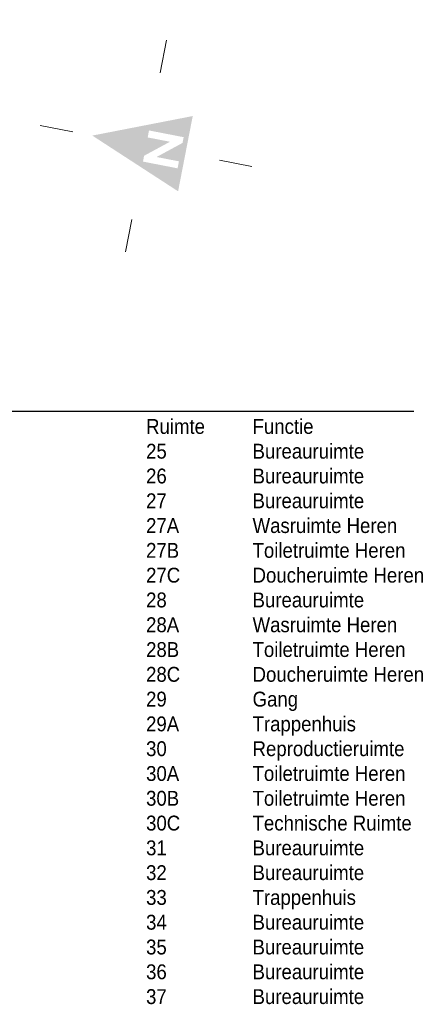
# Model space of a CAD drawing. Header units: millimetres. Extents: x 362177 to 5000048, y 157834 to 733119.
# Tile 125 of 152: x 700007 to 709365, y 597569 to 621404. Entities that reach past the tile are written whole.
import ezdxf

# ---------------------------------------------------------------- set-up
doc = ezdxf.new("R2010")
doc.units = ezdxf.units.MM
doc.set_wipeout_variables(frame=1)
doc.layers.get('DEFPOINTS').update_dxf_attribs({"color": 255})
doc.layers.add('X-L0_C_afwerking', color=7, linetype='Continuous', lineweight=5)
doc.styles.add('DVD_VBC_Arial', font='arial.ttf')

# ---------------------------------------------------------------- blocks, each defined once
blk = doc.blocks.new('DVDVB_05_-S-_noordpijl1191')
at = {"color": 7, "linetype": 'Continuous', "lineweight": 13}
for p, q in [((0, 13.04), (0, 9.04)), ((-13.04, -0.01), (-9.04, -0.01)), ((13.04, -0.01), (9.04, -0.01)), ((0, -13.05), (0, -9.05))]:
    blk.add_line(p, q, dxfattribs=at)
at = {"color": 7, "linetype": 'Continuous', "lineweight": 0, "extrusion": (0, 0, -1)}
blk.add_solid([(4.64, -4.86), (0, 6.62), (-4.64, -4.86)], dxfattribs=at)
blk.add_wipeout([(-1.92, 0), (-1.2, 0), (1.06, -2.75), (1.06, 0), (1.92, 0), (1.92, -4.27), (1.21, -4.27), (-1.06, -1.51), (-1.06, -4.27), (-1.92, -4.27)])

msp = doc.modelspace()

# ---------------------------------------------------------------- linework, layer by layer
at = {"layer": 'DEFPOINTS'}
msp.add_xline((570064, 611927), (1, 0), dxfattribs=at)

# ---------------------------------------------------------------- block references
at = {"layer": 'X-L0_C_afwerking', "xscale": 200.0000000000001, "yscale": 200.0000000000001, "rotation": 79}
msp.add_blockref('DVDVB_05_-S-_noordpijl1191', (703064, 618346), dxfattribs=at)

# ---------------------------------------------------------------- texts
at = {"insert": (703064, 611738.3), "char_height": 360, "attachment_point": 1, "style": 'DVD_VBC_Arial'}
msp.add_mtext_dynamic_manual_height_columns('Ruimte^IFunctie^I^I^I\\P25 ^I^IBureauruimte \\P26 ^I^IBureauruimte \\P27 ^I^IBureauruimte \\P27A ^I^IWasruimte Heren \\P27B ^I^IToiletruimte Heren \\P27C ^I^IDoucheruimte Heren \\P28 ^I^IBureauruimte \\P28A ^I^IWasruimte Heren \\P28B ^I^IToiletruimte Heren \\P28C ^I^IDoucheruimte Heren \\P29 ^I^IGang ^I\\P29A ^I^ITrappenhuis \\P30 ^I^IReproductieruimte \\P30A ^I^IToiletruimte Heren \\P30B ^I^IToiletruimte Heren \\P30C ^I^ITechnische Ruimte \\P31 ^I^IBureauruimte \\P32 ^I^IBureauruimte \\P33 ^I^ITrappenhuis \\P34 ^I^IBureauruimte \\P35 ^I^IBureauruimte \\P36 ^I^IBureauruimte \\P37^I^IBureauruimte ', width=13843.335, gutter_width=12.5, heights=[0], dxfattribs=at)

doc.saveas('drawing.dxf')
